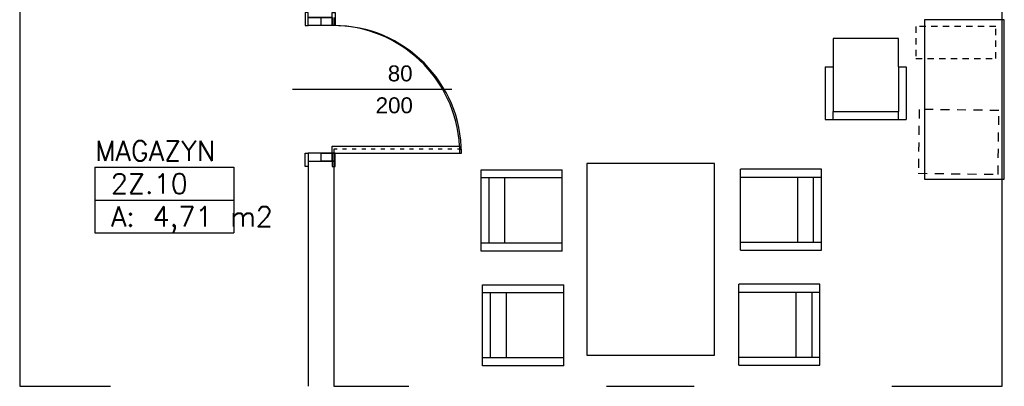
# Model space of a CAD drawing. Header units: inches. Extents: x 18535 to 24863, y 1480 to 5800.
# Tile 18 of 24: x 22194 to 22812, y 2181 to 2410. Entities that reach past the tile are written whole.
import ezdxf
from ezdxf.enums import TextEntityAlignment as Align

# ---------------------------------------------------------------- set-up
doc = ezdxf.new("R2010")
doc.units = ezdxf.units.IN
doc.header["$MEASUREMENT"] = 0
doc.linetypes.add('Przerywana', pattern=[6, 2.5, -3.5])
doc.linetypes.add('Przerywana 2 (2)', pattern=[11, 6, -5])
for name, color, linetype in [('_T meble', 7, 'Continuous'), ('_T sciany', 7, 'Continuous'), ('AA_PRZ_SCIANY_030', 7, 'Continuous'), ('AA_STOLARKA DRZW_009', 7, 'Continuous'), ('ArchiCAD', 7, 'Continuous'), ('Window-Door Markers', 7, 'Continuous')]:
    doc.layers.add(name, color=color, linetype=linetype)
doc.styles.add('GENERATED_STYLE_8', font='txt')
doc.styles.add('GENERATED_STYLE_9', font='arial.ttf')
doc.styles.get("Standard").update_dxf_attribs({"font": 'txt', "bigfont": 'BIGFONT.SHX'})

# ---------------------------------------------------------------- blocks, each defined once
blk = doc.blocks.new('MAGAZYN_2Z.10_138', base_point=(22285.04, 2307.5))
at = {"layer": '_T sciany', "color": 160, "linetype": 'Continuous'}
for p, q in [((22241.48, 2317.79), (22241.48, 2276.62)), ((22241.48, 2317.79), (22328.6, 2317.79)), ((22328.6, 2317.79), (22328.6, 2276.62)), ((22241.48, 2297.2), (22328.6, 2297.2)), ((22241.48, 2276.62), (22328.6, 2276.62))]:
    blk.add_line(p, q, dxfattribs=at)
at = {"color": 0}
for tag in ['floor_f', 'ROOM_PERIM', 'ROOM_WALLS_SURF', 'ROOM_DOORS_SURF', 'ROOM_WINDS_SURF', 'ROOM_BASELEV', 'ROOM_HEIGHT', 'ROOM_NET_AREA', 'ROOM_REDUCED_AREA', 'ROOM_CALC_AREA', 'ROOM_VOLUME']:
    blk.add_attdef(tag, text='', height=200, dxfattribs=at).set_placement((22285.04, 2250.36), align=Align.BOTTOM_LEFT)
at = {"layer": '_T sciany', "color": 160}
for tag, p in [('ROOM_NAME', (22241.48, 2334.34)), ('ROOM_NUMBER', (22251.48, 2313.75)), ('ROOM_AREA', (22251.48, 2293.16))]:
    blk.add_attdef(tag, text='', height=12.5, dxfattribs=at).set_placement(p, align=Align.TOP_LEFT)
blk = doc.blocks.new('D1 -Tr 65_419')
at = {"color": 140, "linetype": 'Continuous'}
for p, q in [((40, 80), (35.555, 80)), ((35.555, 0), (35.555, 80)), ((40, 0), (40, 80)), ((-48.255, 0), (-48.255, 1.905)), ((-48.255, 1.905), (-40, 1.905)), ((-48.255, 0), (-48.255, 1.905)), ((-48.255, 1.905), (-40, 1.905)), ((-40, 0), (-48.255, 0)), ((-40, 0), (-48.255, 0)), ((-45, 0), (-40, 0)), ((-45, -15), (-45, 0)), ((-45, 0), (-40, 0)), ((-45, -15), (-45, 0)), ((-40, 1.905), (-40, 0)), ((-40, 1.905), (-40, 0)), ((-40, 0), (-40, -15)), ((-40, 0), (-40, -15)), ((40, 0), (35.555, 0)), ((48.255, 1.905), (40, 1.905)), ((40, 1.905), (40, 0)), ((48.255, 1.905), (40, 1.905)), ((40, 1.905), (40, 0)), ((45, 0), (40, 0)), ((40, 0), (40, -15)), ((40, 0), (48.255, 0)), ((45, 0), (40, 0)), ((40, 0), (40, -15)), ((40, 0), (48.255, 0)), ((45, -15), (45, 0)), ((45, -15), (45, 0)), ((48.255, 0), (48.255, 1.905)), ((48.255, 0), (48.255, 1.905)), ((-40, -15), (-48.255, -15)), ((-48.255, -15), (-48.255, -16.905)), ((-40, -15), (-48.255, -15)), ((-48.255, -15), (-48.255, -16.905)), ((-48.255, -16.905), (-40, -16.905)), ((-48.255, -16.905), (-40, -16.905)), ((-40, -15), (-45, -15)), ((-40, -15), (-45, -15)), ((-40, -16.905), (-40, -15)), ((-40, -16.905), (-40, -15)), ((40, -15), (45, -15)), ((40, -15), (48.255, -15)), ((40, -16.905), (40, -15)), ((40, -15), (45, -15)), ((40, -15), (48.255, -15)), ((40, -16.905), (40, -15)), ((48.255, -16.905), (40, -16.905)), ((48.255, -16.905), (40, -16.905)), ((48.255, -15), (48.255, -16.905)), ((48.255, -15), (48.255, -16.905))]:
    blk.add_line(p, q, dxfattribs=at)
blk.add_arc((40, 0), 80, 93.180227, 180, dxfattribs=at)
blk = doc.blocks.new('Window-Door Marker - 70_37')
at = {"layer": 'ArchiCAD', "color": 140, "linetype": 'Continuous'}
blk.add_line((0, 75), (0, -25), dxfattribs=at)
blk = doc.blocks.new('WALL_719', base_point=(22375.3, 2411.57))
at = {"layer": '_T sciany', "color": 5, "linetype": 'Continuous'}
for p, q in [((22390.3, 2411.57), (22375.3, 2411.57)), ((22375.3, 2321.57), (22390.3, 2321.57))]:
    blk.add_line(p, q, dxfattribs=at)
at = {"layer": '_T sciany', "rotation": 270}
blk.add_blockref('D1 -Tr 65_419', (22390.3, 2366.57), dxfattribs=at)
at = {"layer": 'Window-Door Markers'}
ref = blk.add_blockref('Window-Door Marker - 70_37', (22390.3, 2366.57), dxfattribs=dict(at, rotation=270))
ref.add_attrib('AC_WIDO_A_SIZE', '80', dxfattribs={"color": 255, "height": 10, "style": 'GENERATED_STYLE_9'}).set_placement((22425.13, 2368.61), align=Align.BOTTOM_LEFT)
ref.add_attrib('AC_WIDO_B_SIZE', '200', dxfattribs={"color": 255, "height": 10, "style": 'GENERATED_STYLE_9'}).set_placement((22417.54, 2348.61), align=Align.BOTTOM_LEFT)
blk = doc.blocks.new('Office Chair 2 65_63')
at = {"layer": '_T meble', "color": 0, "linetype": 'Continuous'}
for p, q in [((20.4, 25.4), (-20.4, 25.4)), ((-20.4, 25.4), (-20.4, 7.6)), ((20.4, 7.6), (20.4, 25.4)), ((-25.4, 7.6), (-25.4, -25.4)), ((-25.4, 7.6), (-20.4, 7.6)), ((-20.4, 7.6), (-20.4, -20.4)), ((20.4, 7.6), (20.4, -20.4)), ((20.4, 7.6), (25.4, 7.6)), ((25.4, 7.6), (25.4, -25.4)), ((-20.4, -20.4), (20.4, -20.4)), ((-20.4, -25.4), (-20.4, -20.4)), ((20.4, -25.4), (20.4, -20.4)), ((-25.4, -25.4), (-20.4, -25.4)), ((-20.4, -25.4), (20.4, -25.4)), ((20.4, -25.4), (25.4, -25.4))]:
    blk.add_line(p, q, dxfattribs=at)
blk = doc.blocks.new('Chair Arm 65_38')
at = {"layer": '_T meble', "color": 0, "linetype": 'Continuous'}
for p, q in [((0, 50.8), (50.8, 50.8)), ((0, 50.8), (0, 0)), ((5, 50.8), (5, 0)), ((45.8, 50.8), (45.8, 0)), ((50.8, 0), (50.8, 50.8)), ((5, 15), (45.8, 15)), ((0, 0), (50.8, 0)), ((5, 5), (45.8, 5))]:
    blk.add_line(p, q, dxfattribs=at)
blk = doc.blocks.new('Table 120x80 65_4160')
at = {"layer": '_T meble', "color": 0, "linetype": 'Continuous'}
for p, q in [((-50, -50), (-50, 0)), ((-50, 0), (50, 0)), ((50, 0), (50, -50)), ((50, -50), (-50, -50))]:
    blk.add_line(p, q, dxfattribs=at)
blk = doc.blocks.new('PLN_Dn@stolik op narz35x65')
at = {"layer": '_T meble', "color": 0, "linetype": 'ByBlock'}
for p, q in [((-17.77, 17.27), (47.23, 17.27)), ((-17.77, -17.73), (-17.77, 17.27)), ((47.23, 17.27), (47.23, -17.73)), ((47.23, -17.73), (-17.77, -17.73))]:
    blk.add_line(p, q, dxfattribs=at)
blk = doc.blocks.new('Chair Arm 65_27')
at = {"layer": '_T meble', "color": 0, "linetype": 'Continuous'}
for p, q in [((0, 50.8), (50.8, 50.8)), ((0, 50.8), (0, 0)), ((5, 50.8), (5, 0)), ((45.8, 50.8), (45.8, 0)), ((50.8, 0), (50.8, 50.8)), ((5, 15), (45.8, 15)), ((0, 0), (50.8, 0)), ((5, 5), (45.8, 5))]:
    blk.add_line(p, q, dxfattribs=at)
blk = doc.blocks.new('Table 120x80 65_5066')
at = {"layer": '_T meble', "color": 0, "linetype": 'Continuous'}
for p, q in [((-60, -80), (-60, 0)), ((-60, 0), (60, 0)), ((60, 0), (60, -80)), ((60, -80), (-60, -80))]:
    blk.add_line(p, q, dxfattribs=at)

msp = doc.modelspace()

# ---------------------------------------------------------------- linework, layer by layer
at = {"layer": 'AA_PRZ_SCIANY_030', "color": 251, "linetype": 'Continuous'}
for p, q in [((22810.3, 2246.57), (22810.3, 2680.57)), ((22375.3, 2321.57), (22375.3, 2180.57)), ((22391.3, 2321.57), (22391.3, 2180.57))]:
    msp.add_line(p, q, dxfattribs=at)
at = {"layer": 'AA_PRZ_SCIANY_030', "color": 252, "linetype": 'Continuous'}
for p, q in [((22194.3, 2440.57), (22194.3, 2180.57)), ((22375.3, 2321.57), (22391.3, 2321.57)), ((22810.3, 2180.57), (22810.3, 2246.57)), ((22194.3, 2180.57), (22251.3, 2180.57)), ((22391.3, 2180.57), (22438.3, 2180.57)), ((22562.3, 2180.57), (22617.3, 2180.57)), ((22741.3, 2180.57), (22810.3, 2180.57))]:
    msp.add_line(p, q, dxfattribs=at)
at = {"layer": 'AA_STOLARKA DRZW_009', "color": 252, "linetype": 'Continuous'}
for p, q in [((22383.3, 2406.57), (22383.3, 2411.57)), ((22391.3, 2411.57), (22391.3, 2406.57)), ((22391.3, 2406.57), (22383.3, 2406.57)), ((22383.3, 2321.57), (22383.3, 2326.57)), ((22383.3, 2326.57), (22391.3, 2326.57)), ((22391.3, 2321.57), (22383.3, 2321.57)), ((22391.3, 2326.57), (22391.3, 2321.57))]:
    msp.add_line(p, q, dxfattribs=at)
at = {"layer": 'AA_STOLARKA DRZW_009', "color": 252, "linetype": 'Przerywana'}
for p, q in [((22391.3, 2329.1), (22391.3, 2326.57)), ((22471.3, 2329.1), (22391.3, 2329.1)), ((22471.3, 2326.57), (22471.3, 2329.1)), ((22391.3, 2326.57), (22471.3, 2326.57))]:
    msp.add_line(p, q, dxfattribs=at)
at = {"layer": 'AA_STOLARKA DRZW_009', "color": 2, "linetype": 'Continuous'}
msp.add_arc((22391.3, 2326.57), 80, 0.00001, 89.99998, dxfattribs=at)

# ---------------------------------------------------------------- block references
at = {"layer": '_T meble', "color": 162, "xscale": -1}
for name, p, rotation in [('Table 120x80 65_4160', (22761.73, 2360.24), 90.0000000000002), ('Chair Arm 65_38', (22483.6, 2265.3), 270), ('Table 120x80 65_5066', (22549.97, 2260.15), 90), ('Chair Arm 65_38', (22484.62, 2193.31), 270)]:
    msp.add_blockref(name, p, dxfattribs=dict(at, rotation=rotation))
at = {"layer": '_T meble', "color": 162, "linetype": 'Przerywana 2 (2)', "yscale": 1.428571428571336}
for p, xscale, rotation in [((22781.67, 2391.36), -0.3076923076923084, 270), ((22783.26, 2324.61), -0.6153846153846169, 269.21609823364)]:
    msp.add_blockref('PLN_Dn@stolik op narz35x65', p, dxfattribs=dict(at, xscale=xscale, rotation=rotation))
at = {"layer": '_T meble', "color": 162}
msp.add_blockref('Office Chair 2 65_63', (22724.88, 2373.12), dxfattribs=at)
at = {"layer": '_T meble', "color": 162, "rotation": 90}
for p in [(22697.16, 2265.78), (22696.14, 2193.78)]:
    msp.add_blockref('Chair Arm 65_27', p, dxfattribs=at)
at = {"layer": '_T sciany', "color": 5}
msp.add_blockref('WALL_719', (22375.3, 2411.57), dxfattribs=at)
at = {"layer": '_T sciany', "color": 254, "linetype": 'Continuous'}
ref = msp.add_blockref('MAGAZYN_2Z.10_138', (22285.04, 2307.5), dxfattribs=at)
ref.add_attrib('ROOM_NAME', 'MAGAZYN', dxfattribs={"color": 160, "linetype": 'Continuous', "height": 12.5}).set_placement((22241.48, 2334.34), align=Align.TOP_LEFT)
ref.add_attrib('ROOM_NUMBER', '2Z.10', dxfattribs={"color": 160, "linetype": 'Continuous', "height": 12.5}).set_placement((22251.48, 2313.75), align=Align.TOP_LEFT)
ref.add_attrib('ROOM_AREA', 'A: 4,71 m2', dxfattribs={"color": 160, "linetype": 'Continuous', "height": 12.5}).set_placement((22251.48, 2293.16), align=Align.TOP_LEFT)

doc.saveas('drawing.dxf')
